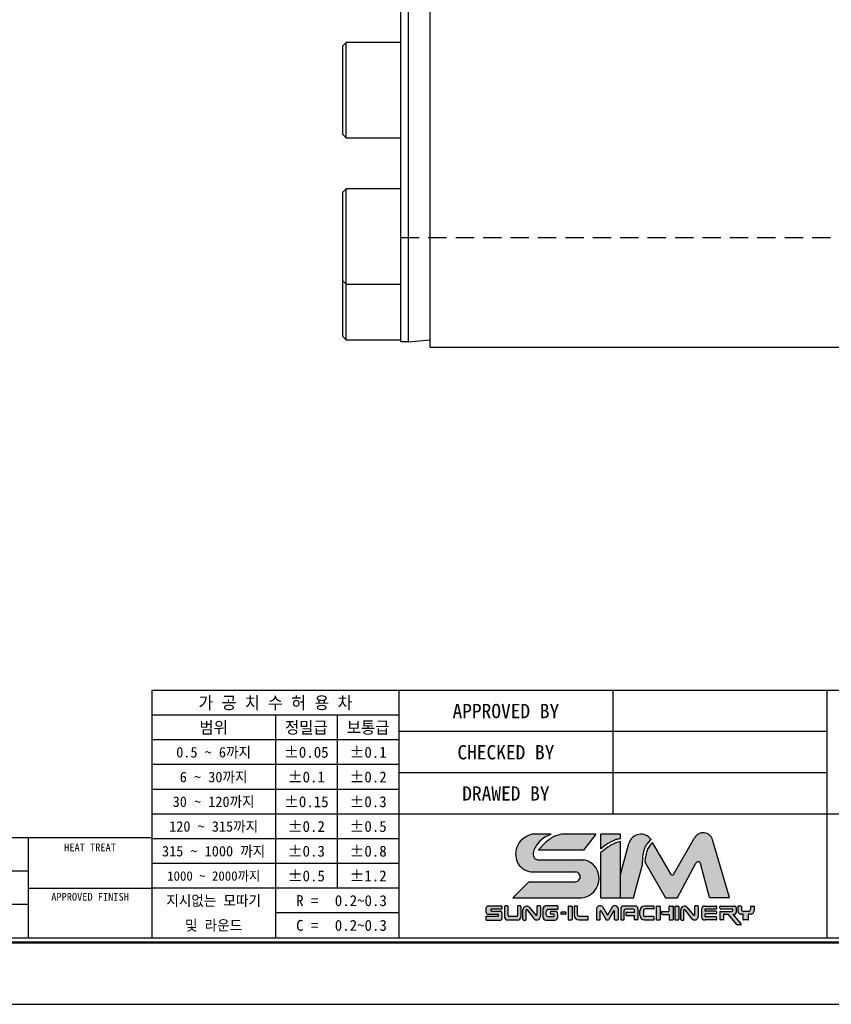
# Model space of a CAD drawing. Header units: millimetres. Extents: x -29 to 5648, y -387 to 273.
# Tile 2 of 2: x 190 to 301, y 0 to 135. Entities that reach past the tile are written whole.
import ezdxf
from ezdxf.enums import TextEntityAlignment as Align

# ---------------------------------------------------------------- set-up
doc = ezdxf.new("R2010")
doc.units = ezdxf.units.MM
doc.linetypes.add('DASHED', pattern=[0.75, 0.5, -0.25])
doc.layers.get('0').update_dxf_attribs({"linetype": 'CONTINUOUS'})
for name, color, linetype in [('3', 2, 'DASHED'), ('5', 7, 'CONTINUOUS'), ('7', 7, 'CONTINUOUS')]:
    doc.layers.add(name, color=color, linetype=linetype)

# ---------------------------------------------------------------- blocks, each defined once
blk = doc.blocks.new('란표제')
h = blk.add_hatch(color=150)
h.dxf.hatch_style = 1
edge = h.paths.add_edge_path()
edge.add_spline(control_points=[(207.254885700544, 16.33602195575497), (207.4122922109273, 16.47608683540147), (207.7174809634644, 16.74765264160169), (208.2523540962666, 17.06731062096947), (208.7774405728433, 17.32249890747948), (209.1543874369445, 17.38665720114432), (209.319017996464, 17.41467816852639)], knot_values=[0, 0, 0, 0, 0.6304310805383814, 1.222315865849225, 1.865724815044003, 2.364625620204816, 2.364625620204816, 2.364625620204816, 2.364625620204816], degree=3, periodic=0)
edge.add_line((209.319017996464, 17.41467816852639), (209.319017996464, 17.8749359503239))
edge.add_line((209.319017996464, 17.8749359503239), (207.254885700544, 17.8749359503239))
edge.add_line((207.254885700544, 17.8749359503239), (207.254885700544, 16.33602195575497))
edge = h.paths.add_edge_path()
edge.add_spline(control_points=[(209.319017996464, 17.09505608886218), (209.1507810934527, 17.05636180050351), (208.7718837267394, 16.96921585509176), (208.2430076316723, 16.7021166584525), (207.7228945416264, 16.35351243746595), (207.413543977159, 16.08416408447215), (207.254885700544, 15.9460219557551)], knot_values=[0, 0, 0, 0, 0.5164407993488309, 1.163110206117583, 1.761888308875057, 2.392319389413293, 2.392319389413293, 2.392319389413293, 2.392319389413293], degree=3, periodic=0)
edge.add_line((207.254885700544, 15.9460219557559), (207.254885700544, 11.2074160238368))
edge.add_line((207.254885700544, 11.2074160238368), (209.319017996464, 11.2074160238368))
edge.add_line((209.319017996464, 11.2074160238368), (209.319017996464, 17.09505608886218))
edge = h.paths.add_edge_path()
edge.add_line((205.4485281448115, 15.20675719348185), (200.5646388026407, 15.20675719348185))
edge.add_spline(control_points=[(200.5646388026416, 15.20675719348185), (200.4849448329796, 15.2311278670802), (200.2902893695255, 15.29065413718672), (200.0764048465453, 15.67955931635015), (200.1444277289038, 16.22277553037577), (200.5626230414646, 16.86702953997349), (201.1445093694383, 17.51252125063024), (201.753622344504, 17.7642963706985), (202.0212897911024, 17.8749359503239)], knot_values=[0, 0, 0, 0, 0.2433595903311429, 0.5944147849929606, 1.213183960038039, 1.789398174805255, 2.88702788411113, 3.747486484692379, 3.747486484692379, 3.747486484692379, 3.747486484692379], degree=3, periodic=0)
edge.add_line((202.021289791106, 17.87493595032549), (199.975920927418, 17.87493595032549))
edge.add_spline(control_points=[(199.975920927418, 17.87493595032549), (199.7520550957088, 17.7906646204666), (199.2509278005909, 17.60202188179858), (198.4944564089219, 16.96557093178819), (198.1991549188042, 15.94031959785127), (198.3773366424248, 14.94330619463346), (198.8409946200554, 14.33840604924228), (199.2605940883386, 14.13379854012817), (199.4124566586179, 14.059746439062)], knot_values=[0, 0, 0, 0, 0.550739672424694, 1.232839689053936, 2.19963066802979, 2.850121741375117, 3.513003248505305, 3.888995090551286, 3.888995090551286, 3.888995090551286, 3.888995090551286], degree=3, periodic=0)
edge.add_arc((200.0158996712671, 15.21120487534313), 1.299999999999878, 242.3423855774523, 270.0000000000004)
edge.add_line((200.0158996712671, 13.91120487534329), (204.5640160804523, 13.91120487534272))
edge.add_arc((204.5640160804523, 13.39961279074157), 0.5115920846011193, 270.18688939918, 90, ccw=False)
edge.add_line((204.565684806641, 12.88802342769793), (199.6526393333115, 12.88802342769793))
edge.add_line((199.6526393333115, 12.88802342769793), (197.9720319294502, 11.2074160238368))
edge.add_line((197.9720319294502, 11.2074160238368), (204.7937810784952, 11.2074160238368))
edge.add_arc((205.0304162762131, 13.2219417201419), 2.028376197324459, 263.3004820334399, 78.10426637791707)
edge = h.paths.add_edge_path(flags=17)
edge.add_spline(control_points=[(203.124493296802, 17.8749359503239), (202.8996633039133, 17.82721986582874), (202.2807588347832, 17.69586862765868), (201.4378743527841, 17.06335641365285), (200.9055243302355, 16.48007066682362), (200.6418784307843, 16.19119889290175)], knot_values=[0, 0, 0, 0, 0.6846043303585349, 1.884555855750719, 3.061918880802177, 3.061918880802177, 3.061918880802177, 3.061918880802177], degree=3, periodic=0)
edge.add_line((200.6418784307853, 16.19119889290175), (205.4077128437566, 16.19119889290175))
edge.add_line((205.4077128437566, 16.19119889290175), (206.7038211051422, 17.8749359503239))
edge.add_line((206.7038211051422, 17.8749359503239), (203.124493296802, 17.8749359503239))
h = blk.add_hatch(color=8)
h.dxf.hatch_style = 1
edge = h.paths.add_edge_path()
edge.add_spline(control_points=[(211.586712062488, 14.73767623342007), (211.5979655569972, 15.05995682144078), (211.6173841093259, 15.61607052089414), (211.7789107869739, 16.3460245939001), (212.0883945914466, 16.90037927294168), (212.3712800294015, 17.17334599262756), (212.5211611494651, 17.31797188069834)], knot_values=[0, 0, 0, 0, 0.7435831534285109, 1.283095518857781, 1.707763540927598, 2.186317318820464, 2.186317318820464, 2.186317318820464, 2.186317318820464], degree=3, periodic=0)
edge.add_arc((211.4478182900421, 16.58453128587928), 1.300000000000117, 34.34572044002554, 164.9999999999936)
edge.add_line((210.1921147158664, 16.92099604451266), (209.319017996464, 13.66255472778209))
edge.add_line((209.319017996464, 13.66255472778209), (209.319017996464, 11.2074160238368))
edge.add_line((209.319017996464, 11.2074160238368), (210.6863499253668, 11.2074160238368))
edge.add_line((210.6863499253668, 11.2074160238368), (211.5798839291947, 14.54213032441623))
edge.add_spline(control_points=[(211.5798839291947, 14.5421303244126), (211.5821599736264, 14.60731229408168), (211.5844360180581, 14.67249426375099), (211.586712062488, 14.73767623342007)], knot_values=[2.186317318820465, 2.186317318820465, 2.186317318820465, 2.186317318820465, 2.336708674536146, 2.336708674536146, 2.336708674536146, 2.336708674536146], degree=3, periodic=0)
edge = h.paths.add_edge_path()
edge.add_arc((217.4733307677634, 14.73094655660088), 0.2599999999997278, 14.999999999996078, 152.0936797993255, ccw=False)
edge.add_line((217.7244714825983, 14.79823950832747), (218.681274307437, 11.22740275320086))
edge.add_line((218.681274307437, 11.22740275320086), (220.7932630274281, 11.22740275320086))
edge.add_line((220.7932630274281, 11.22740275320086), (218.9990320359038, 17.29391512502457))
edge.add_arc((218.0017364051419, 16.99895508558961), 1.040000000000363, 16.47610349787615, 150.0000000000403)
edge.add_line((217.101069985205, 17.51895508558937), (214.8678378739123, 13.65088360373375))
edge.add_arc((214.7552545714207, 13.71588360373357), 0.1299999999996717, 210.0000000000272, 330.0000000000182, ccw=False)
edge.add_line((214.642671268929, 13.65088360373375), (212.6921295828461, 17.02932090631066))
edge.add_spline(control_points=[(212.6921295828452, 17.02932090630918), (212.5742457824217, 16.89979221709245), (212.3414632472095, 16.64401477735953), (212.065290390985, 16.12183659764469), (211.9274507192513, 15.54940397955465), (211.8798952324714, 15.13850761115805), (211.8598466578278, 14.96528077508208)], knot_values=[0, 0, 0, 0, 0.523800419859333, 1.034337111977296, 1.752334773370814, 2.275651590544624, 2.275651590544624, 2.275651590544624, 2.275651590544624], degree=3, periodic=0)
edge.add_arc((211.7973139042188, 14.85130860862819), 0.1300000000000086, 30.0000000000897, 61.24788174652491, ccw=False)
edge.add_line((211.9098972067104, 14.91630860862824), (214.0576988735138, 11.19620699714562))
edge.add_line((214.0576988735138, 11.19620699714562), (215.3070704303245, 11.1962069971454))
edge.add_line((215.3070704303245, 11.1962069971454), (217.243565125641, 14.85263365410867))
h = blk.add_hatch(color=150)
h.dxf.hatch_style = 1
h.paths.add_polyline_path([(196.8398843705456, 9.607704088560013, 0.414213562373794), (196.644884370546, 9.80270408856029), (195.7199446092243, 9.80270408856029, -0.4142135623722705), (195.6549446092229, 9.867704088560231), (195.654944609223, 9.948566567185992, -0.4142135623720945), (195.7199446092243, 10.0135665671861), (196.8398843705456, 10.0135665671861), (196.8398843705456, 10.3463613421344), (195.3763517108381, 10.34636134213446, 0.4142135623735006), (195.1813517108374, 10.15136134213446), (195.1813517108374, 9.651637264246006, 0.4142135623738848), (195.3763517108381, 9.45663726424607), (196.4043549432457, 9.456637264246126, -0.4142135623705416), (196.4693549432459, 9.391637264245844), (196.4693549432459, 9.314484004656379, -0.4142135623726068), (196.4043549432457, 9.249484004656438), (195.1625882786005, 9.249484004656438), (195.1625882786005, 8.845717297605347), (196.644884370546, 8.845717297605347, 0.4142135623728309), (196.8398843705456, 9.04071729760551)])
h.paths.add_polyline_path([(204.2241152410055, 10.26798301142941, 0.4142135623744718), (204.1591152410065, 10.33298301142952), (203.8636730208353, 10.33298301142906, 0.4142135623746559), (203.7986730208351, 10.26798301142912), (203.7986730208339, 8.929340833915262, 0.4142135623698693), (203.8636730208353, 8.864340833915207), (204.1591152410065, 8.864340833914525, 0.4142135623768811), (204.2241152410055, 8.929340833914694)])
h.paths.add_polyline_path([(207.1653805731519, 9.763626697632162, -0.7673269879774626), (207.2866722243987, 9.796126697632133), (207.8058751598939, 8.896840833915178, 0.2679491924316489), (207.8621668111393, 8.864340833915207), (207.9913022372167, 8.864340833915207, 0.2679491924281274), (208.0475938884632, 8.896840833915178), (208.5667968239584, 9.796126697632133, -0.76732698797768), (208.6880884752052, 9.763626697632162), (208.6880884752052, 8.929340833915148, 0.4142135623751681), (208.7530884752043, 8.864340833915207), (208.9903602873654, 8.864340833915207, 0.4142135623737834), (209.0553602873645, 8.929340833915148), (209.0553602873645, 10.10884705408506, 0.5572135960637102), (208.4489020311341, 10.2713470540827), (207.9267345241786, 9.366926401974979), (207.4045670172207, 10.27134705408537, 0.519890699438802), (206.7981087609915, 10.10884705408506), (206.7981087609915, 8.929340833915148, 0.4142135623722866), (206.8631087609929, 8.864340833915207), (207.1003805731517, 8.864340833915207, 0.4142135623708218), (207.1653805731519, 8.929340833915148)])
h = blk.add_hatch(color=251)
h.dxf.hatch_style = 1
h.paths.add_polyline_path([(203.5669230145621, 9.653807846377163, 0.4142135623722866), (203.5019230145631, 9.718807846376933), (203.0985386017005, 9.718807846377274, 0.414213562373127), (203.0335386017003, 9.653807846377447), (203.0335386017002, 9.535083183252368, 0.4142135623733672), (203.0985386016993, 9.470083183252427), (203.5019230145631, 9.470083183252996, 0.4142135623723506), (203.5669230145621, 9.535083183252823)])
h.paths.add_polyline_path([(198.8155383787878, 9.170717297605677), (198.8155383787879, 10.28136134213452, 0.4142135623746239), (198.7505383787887, 10.34636134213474), (198.5312483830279, 10.34636134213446, 0.4142135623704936), (198.4662483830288, 10.28136134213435), (198.4662483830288, 9.374979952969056, -0.4142135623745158), (198.3362483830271, 9.244979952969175), (197.6035467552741, 9.244979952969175, -0.4142135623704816), (197.4735467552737, 9.374979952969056), (197.4735467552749, 10.28136134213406, 0.4142135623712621), (197.4085467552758, 10.34636134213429), (197.173220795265, 10.3463613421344, 0.4142135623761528), (197.1082207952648, 10.28136134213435), (197.1082207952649, 9.170717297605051, 0.4142135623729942), (197.4332207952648, 8.845717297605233), (198.490538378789, 8.845717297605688, 0.4142135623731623)])
h.paths.add_polyline_path([(200.8836941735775, 9.265258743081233), (200.8836941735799, 10.28136134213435, 0.4142135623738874), (200.8186941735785, 10.3463613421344), (200.5662103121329, 10.34636134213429, 0.4142135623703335), (200.5012103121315, 10.28136134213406), (200.5012103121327, 9.419089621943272, -0.7053166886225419), (200.385850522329, 9.377993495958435), (199.7365529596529, 10.17365216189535, 0.7053166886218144), (199.0443942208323, 9.927075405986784), (199.0443942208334, 8.91071729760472, 0.4142135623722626), (199.1093942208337, 8.845717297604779), (199.3056264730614, 8.84571729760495, 0.4142135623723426), (199.3706264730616, 8.910717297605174), (199.3706264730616, 9.904828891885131, -0.7182104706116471), (199.4873633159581, 9.944177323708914), (200.1832731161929, 9.02916815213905, 0.7182104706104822)])
h.paths.add_polyline_path([(202.7217367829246, 9.170717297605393), (202.7217367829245, 9.475145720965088, 0.414213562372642), (202.3967367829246, 9.80014572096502), (202.0179389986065, 9.800145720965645, 0.4142135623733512), (201.9529389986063, 9.735145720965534), (201.9529389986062, 9.538394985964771, 0.4142135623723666), (202.0179389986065, 9.47339498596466), (202.273324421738, 9.473394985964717, -0.4142135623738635), (202.3383244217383, 9.40839498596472), (202.3383244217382, 9.281672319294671, -0.4142135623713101), (202.273324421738, 9.21667231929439), (201.7241999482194, 9.21667231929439, -0.4142135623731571), (201.4641999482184, 9.476672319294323), (201.4641999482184, 9.652153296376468, -0.414213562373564), (201.7891999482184, 9.977153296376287), (202.6567367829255, 9.97715329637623, 0.4142135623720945), (202.7217367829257, 10.04215329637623), (202.7217367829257, 10.2813613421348, 0.4142135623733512), (202.6567367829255, 10.3463613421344), (201.4565649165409, 10.3463613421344, 0.4142135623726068), (201.1315649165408, 10.02136134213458), (201.1315649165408, 9.170717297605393, 0.4142135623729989), (201.4565649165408, 8.845717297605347), (202.3967367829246, 8.845717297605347, 0.4142135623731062)])
h.paths.add_polyline_path([(205.9125890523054, 9.174990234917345, 0.4142135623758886), (205.8475890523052, 9.23999023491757), (204.9759224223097, 9.23999023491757, -0.4142135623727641), (204.7809224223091, 9.434990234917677), (204.7809224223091, 10.26798301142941, 0.4142135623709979), (204.7159224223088, 10.33298301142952), (204.4844112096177, 10.33298301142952, 0.4142135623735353), (204.4194112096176, 10.26798301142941), (204.4194112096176, 9.38434083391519, 0.414213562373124), (204.9394112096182, 8.864340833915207), (205.8475890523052, 8.864340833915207, 0.4142135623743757), (205.9125890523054, 8.929340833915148)])
h.paths.add_polyline_path([(209.694731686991, 9.823725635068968, -0.4142135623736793), (209.8897316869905, 10.01872563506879), (210.5938065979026, 10.0187256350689, -0.4142135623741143), (210.7888065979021, 9.823725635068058), (210.7888065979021, 9.69676070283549), (209.9214226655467, 9.696760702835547, 0.4142135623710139), (209.8564226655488, 9.631760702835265), (209.8564226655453, 9.40577132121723, 0.414213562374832), (209.9214226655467, 9.340771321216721), (210.7888065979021, 9.34077132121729), (210.7888065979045, 8.929340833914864, 0.4142135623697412), (210.8538065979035, 8.864340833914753), (211.0838216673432, 8.86434083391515, 0.4142135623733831), (211.1488216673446, 8.929340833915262), (211.1488216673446, 10.07298301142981, 0.4142135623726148), (210.8888216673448, 10.33298301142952), (209.5973415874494, 10.33298301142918, 0.4142135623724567), (209.337341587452, 10.07298301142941), (209.337341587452, 8.929340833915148, 0.414213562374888), (209.4023415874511, 8.864340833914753), (209.6297316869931, 8.864340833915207, 0.4142135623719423), (209.694731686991, 8.929340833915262)])
h.paths.add_polyline_path([(212.8488973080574, 9.150598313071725, 0.4142135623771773), (212.7838973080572, 9.21559831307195), (211.9150975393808, 9.215598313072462, -0.4142135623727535), (211.7200975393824, 9.410598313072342), (211.7200975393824, 9.825681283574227, -0.4142135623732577), (211.9150975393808, 10.02068128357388), (212.7838973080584, 10.02068128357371, 0.4142135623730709), (212.8488973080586, 10.08568128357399), (212.8488973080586, 10.26798301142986, 0.4142135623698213), (212.7838973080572, 10.33298301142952), (211.8480273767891, 10.33298301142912, 0.414213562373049), (211.3280273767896, 9.812983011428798), (211.3280273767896, 9.384340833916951, 0.4142135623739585), (211.8480273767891, 8.864340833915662), (212.7838973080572, 8.864340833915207, 0.4142135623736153), (212.8488973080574, 8.929340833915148)])
h.paths.add_polyline_path([(213.492579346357, 10.26798301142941, 0.414213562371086), (213.4275793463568, 10.33298301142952), (213.1321371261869, 10.33298301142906, 0.4142135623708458), (213.0671371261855, 10.26798301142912), (213.0671371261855, 8.929340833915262, 0.4142135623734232), (213.1321371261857, 8.864340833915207), (213.4275793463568, 8.864340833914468, 0.4142135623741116), (213.492579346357, 8.929340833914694)])
h.paths.add_polyline_path([(214.8456035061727, 10.26798301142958, 0.4142135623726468), (214.7806035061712, 10.33298301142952), (214.4851612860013, 10.33298301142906, 0.4142135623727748), (214.4201612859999, 10.26798301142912), (214.4201612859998, 9.839948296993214, -0.4142135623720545), (214.3551612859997, 9.774948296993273), (213.676330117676, 9.774948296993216, 0.4142135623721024), (213.6113301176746, 9.709948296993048), (213.6113301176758, 9.520356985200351, 0.4142135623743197), (213.676330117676, 9.455356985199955), (214.3551612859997, 9.45535698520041, -0.4142135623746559), (214.4201612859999, 9.390356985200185), (214.4201612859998, 8.929340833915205, 0.4142135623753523), (214.4851612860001, 8.864340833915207), (214.7806035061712, 8.864340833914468, 0.4142135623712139), (214.8456035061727, 8.929340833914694)])
h.paths.add_polyline_path([(215.4624624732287, 10.26798301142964, 0.4142135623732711), (215.3974624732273, 10.33298301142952), (215.1020202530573, 10.33298301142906, 0.4142135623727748), (215.0370202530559, 10.26798301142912), (215.0370202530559, 8.929340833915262, 0.4142135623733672), (215.1020202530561, 8.864340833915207), (215.3974624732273, 8.864340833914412, 0.4142135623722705), (215.4624624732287, 8.929340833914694)])
h.paths.add_polyline_path([(216.339469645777, 10.17365216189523, 0.7053166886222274), (215.6473109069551, 9.927075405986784), (215.6473109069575, 8.91071729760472, 0.4142135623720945), (215.7123109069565, 8.845717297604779), (215.9085431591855, 8.84571729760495, 0.4142135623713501), (215.9735431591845, 8.910717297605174), (215.9735431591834, 9.904828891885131, -0.7182104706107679), (216.0902800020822, 9.944177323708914), (216.7861898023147, 9.02916815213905, 0.7182104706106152), (217.4866108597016, 9.265258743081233), (217.4866108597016, 10.28136134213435, 0.4142135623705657), (217.4216108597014, 10.3463613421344), (217.1691269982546, 10.34636134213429, 0.4142135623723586), (217.1041269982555, 10.28136134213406), (217.1041269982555, 9.419089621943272, -0.7053166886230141), (216.9887672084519, 9.377993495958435)])
h.paths.add_polyline_path([(219.420415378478, 10.26798301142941, 0.4142135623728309), (219.3554153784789, 10.33298301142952), (218.1709172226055, 10.33298301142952, 0.4142135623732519), (217.8459172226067, 10.00798301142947), (217.8459172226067, 9.189340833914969, 0.4142135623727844), (218.1709172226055, 8.864340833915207), (219.3554153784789, 8.864340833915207, 0.4142135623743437), (219.420415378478, 8.929340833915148), (219.420415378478, 9.143462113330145, 0.4142135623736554), (219.3554153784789, 9.208462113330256), (218.2404718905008, 9.208462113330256, -0.4142135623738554), (218.1754718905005, 9.273462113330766), (218.1754718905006, 9.438182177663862, -0.414213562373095), (218.240471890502, 9.503182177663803), (219.3554153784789, 9.50318217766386, 0.4142135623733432), (219.420415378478, 9.568182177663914), (219.420415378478, 9.728365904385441, 0.4142135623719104), (219.3554153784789, 9.793365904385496), (218.240471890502, 9.793365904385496, -0.4142135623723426), (218.1754718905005, 9.858365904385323), (218.1754718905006, 9.955071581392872, -0.4142135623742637), (218.2404718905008, 10.02007158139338), (219.3554153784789, 10.02007158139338, 0.4142135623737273), (219.420415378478, 10.08507158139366)])
h.paths.add_polyline_path([(221.4898233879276, 10.13798301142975, 0.41421356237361), (221.2948233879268, 10.3329830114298), (219.8352710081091, 10.33298301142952, 0.4142135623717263), (219.7702710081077, 10.26798301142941), (219.7702710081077, 10.10677544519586, 0.4142135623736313), (219.8352710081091, 10.04177544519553), (221.0336939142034, 10.0417754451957, -0.4142135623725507), (221.0986939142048, 9.976775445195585), (221.0986939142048, 9.837352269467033, -0.4142135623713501), (221.0336939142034, 9.772352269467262), (219.8352710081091, 9.772352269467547, 0.4142135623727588), (219.7702710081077, 9.707352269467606), (219.7702710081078, 8.929340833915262, 0.4142135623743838), (219.8352710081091, 8.864340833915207), (220.0926108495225, 8.864340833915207, 0.4142135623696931), (220.1576108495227, 8.929340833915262), (220.1576108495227, 9.414242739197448, -0.4142135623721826), (220.2226108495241, 9.479242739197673), (220.6306965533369, 9.479242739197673), (221.5531320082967, 8.379926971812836, 0.221694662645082), (221.6029248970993, 8.356708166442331), (221.9552971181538, 8.35670816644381, 0.6370702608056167), (222.0050900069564, 8.46348936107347), (221.1527717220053, 9.479242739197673), (221.2948233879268, 9.479242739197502, 0.414213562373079), (221.4898233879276, 9.674242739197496)])
h.paths.add_polyline_path([(223.366210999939, 9.869242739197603), (223.366210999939, 10.26798301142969, 0.4142135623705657), (223.3012109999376, 10.33298301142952), (223.0343925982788, 10.33298301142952, 0.414213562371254), (222.9693925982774, 10.26798301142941), (222.9693925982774, 9.96735226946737, -0.4142135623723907), (222.7743925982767, 9.772352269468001), (222.2290342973, 9.772352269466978, -0.4142135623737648), (222.034034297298, 9.967352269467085), (222.034034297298, 10.26798301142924, 0.4142135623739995), (221.969034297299, 10.33298301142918), (221.7022158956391, 10.33298301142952, 0.4142135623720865), (221.63721589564, 10.26798301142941), (221.63721589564, 9.869242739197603, 0.4142135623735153), (222.0272158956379, 9.479242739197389), (222.9762109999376, 9.479242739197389, 0.4142135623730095)])
h.paths.add_polyline_path([(222.7748939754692, 9.479242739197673), (222.2133923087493, 9.479242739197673), (222.2133923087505, 8.929340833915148, 0.4142135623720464), (222.2783923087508, 8.864340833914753), (222.7098939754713, 8.864340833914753, 0.4142135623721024), (222.7748939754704, 8.929340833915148)])
for p, q in [((202.0212897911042, 17.87493595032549), (199.975920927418, 17.87493595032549)), ((206.7038211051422, 17.8749359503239), (203.124493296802, 17.8749359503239)), ((206.7038211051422, 17.8749359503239), (205.4077128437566, 16.19119889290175)), ((209.319017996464, 17.8749359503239), (207.254885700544, 17.8749359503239)), ((207.254885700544, 16.33602195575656), (207.254885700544, 17.8749359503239)), ((209.319017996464, 17.41467816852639), (209.319017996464, 17.8749359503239)), ((209.319017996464, 11.2074160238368), (209.319017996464, 17.09505608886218)), ((209.319017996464, 13.66255472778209), (210.1921147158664, 16.92099604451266)), ((214.6426712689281, 13.65088360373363), (212.692129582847, 17.02932090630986)), ((214.8678378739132, 13.65088360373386), (217.101069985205, 17.51895508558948)), ((220.7932630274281, 11.22740275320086), (218.9990320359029, 17.29391512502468)), ((205.4077128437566, 16.19119889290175), (200.6418784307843, 16.19119889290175)), ((207.254885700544, 11.2074160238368), (207.254885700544, 15.94602195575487)), ((200.5646388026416, 15.20675719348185), (205.4485281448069, 15.20675719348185)), ((210.6863499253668, 11.2074160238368), (211.5798839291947, 14.54213032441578)), ((211.9098972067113, 14.91630860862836), (214.0576988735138, 11.19620699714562)), ((215.2814177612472, 11.14777045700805), (217.2435651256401, 14.8526336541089)), ((218.681274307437, 11.22740275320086), (217.7244714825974, 14.79823950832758)), ((200.0158996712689, 13.91120487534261), (204.5640160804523, 13.91120487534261)), ((199.6526393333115, 12.88802342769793), (197.9720319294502, 11.20741602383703)), ((199.6526393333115, 12.88802342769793), (204.5623473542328, 12.88802342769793)), ((197.9720319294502, 11.2074160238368), (204.7937810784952, 11.2074160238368)), ((207.254885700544, 11.2074160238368), (209.319017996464, 11.2074160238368)), ((209.319017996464, 11.2074160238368), (210.6863499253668, 11.2074160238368)), ((214.0576988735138, 11.19620699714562), (215.2814177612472, 11.1962069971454)), ((218.681274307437, 11.22740275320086), (220.7932630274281, 11.22740275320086)), ((195.1813517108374, 9.651637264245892), (195.1813517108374, 10.15136134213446)), ((195.3763517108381, 10.3463613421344), (196.8398843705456, 10.3463613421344)), ((196.4043549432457, 9.45663726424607), (195.3763517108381, 9.45663726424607)), ((195.6549446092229, 9.948566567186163), (195.6549446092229, 9.867704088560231)), ((196.8398843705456, 10.0135665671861), (195.7199446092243, 10.0135665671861)), ((195.7199446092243, 9.80270408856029), (196.644884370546, 9.80270408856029)), ((196.4693549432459, 9.314484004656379), (196.4693549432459, 9.391637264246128)), ((196.8398843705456, 10.32175464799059), (196.8398843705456, 10.0135665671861)), ((196.8398843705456, 9.607704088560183), (196.8398843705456, 9.04071729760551)), ((197.1082207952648, 10.28136134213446), (197.1082207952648, 9.170717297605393)), ((197.4085467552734, 10.3463613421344), (197.173220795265, 10.3463613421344)), ((197.4735467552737, 9.37497995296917), (197.4735467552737, 10.28136134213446)), ((198.4662483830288, 10.28136134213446), (198.4662483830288, 9.37497995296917)), ((198.7505383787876, 10.3463613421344), (198.5312483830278, 10.3463613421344)), ((198.8155383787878, 10.28136134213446), (198.8155383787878, 9.170717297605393)), ((199.0443942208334, 8.910717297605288), (199.0443942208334, 9.92707540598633)), ((199.3706264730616, 8.910717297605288), (199.3706264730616, 9.904828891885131)), ((199.4873633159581, 9.944177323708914), (200.1832731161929, 9.029168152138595)), ((199.7365529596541, 10.17365216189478), (200.3858505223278, 9.377993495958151)), ((200.5012103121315, 10.28136134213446), (200.5012103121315, 9.419089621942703)), ((200.8186941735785, 10.3463613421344), (200.5662103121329, 10.3463613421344)), ((200.8836941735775, 10.28136134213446), (200.8836941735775, 9.265258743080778)), ((201.1315649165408, 10.02136134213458), (201.1315649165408, 9.170717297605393)), ((202.6567367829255, 10.3463613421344), (201.4565649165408, 10.3463613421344)), ((201.4641999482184, 9.652153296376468), (201.4641999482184, 9.476672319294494)), ((202.6567367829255, 9.977153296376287), (201.7891999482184, 9.977153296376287)), ((201.9529389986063, 9.538394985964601), (201.9529389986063, 9.735145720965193)), ((202.0179389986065, 9.800145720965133), (202.3967367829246, 9.800145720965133)), ((202.273324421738, 9.47339498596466), (202.0179389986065, 9.47339498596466)), ((202.3383244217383, 9.28167231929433), (202.3383244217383, 9.40839498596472)), ((202.7217367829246, 10.28136134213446), (202.7217367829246, 10.04215329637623)), ((202.7217367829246, 10.28136134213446), (202.7217367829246, 10.04215329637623)), ((202.7217367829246, 9.170717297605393), (202.7217367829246, 9.475145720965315)), ((203.0335386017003, 9.653807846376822), (203.0335386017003, 9.535083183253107)), ((203.0985386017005, 9.718807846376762), (203.5019230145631, 9.718807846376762)), ((203.5019230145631, 9.470083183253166), (203.0985386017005, 9.470083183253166)), ((203.5669230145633, 9.653807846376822), (203.5669230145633, 9.535083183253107)), ((203.7986730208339, 10.26798301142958), (203.7986730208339, 8.929340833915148)), ((203.8636730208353, 10.33298301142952), (204.1591152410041, 10.33298301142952)), ((204.2241152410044, 10.26798301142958), (204.2241152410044, 8.929340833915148)), ((204.4194112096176, 10.26798301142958), (204.4194112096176, 9.38434083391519)), ((204.7159224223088, 10.33298301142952), (204.4844112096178, 10.33298301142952)), ((204.7809224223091, 9.434990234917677), (204.7809224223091, 10.26798301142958)), ((206.7981087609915, 10.10884705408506), (206.7981087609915, 8.929340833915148)), ((207.1653805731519, 8.929340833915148), (207.1653805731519, 9.763626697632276)), ((207.2866722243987, 9.796126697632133), (207.8058751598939, 8.896840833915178)), ((207.4045670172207, 10.27134705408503), (207.9267345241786, 9.366926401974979)), ((208.4489020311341, 10.27134705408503), (207.9267345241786, 9.366926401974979)), ((208.5667968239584, 9.796126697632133), (208.0475938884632, 8.896840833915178)), ((208.6880884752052, 8.929340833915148), (208.6880884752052, 9.763626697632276)), ((209.0553602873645, 10.10884705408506), (209.0553602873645, 8.929340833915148)), ((209.3373415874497, 10.07298301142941), (209.3373415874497, 8.929340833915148)), ((210.8888216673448, 10.33298301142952), (209.5973415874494, 10.33298301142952)), ((209.694731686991, 8.929340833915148), (209.694731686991, 9.823725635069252)), ((209.8564226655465, 9.63176070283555), (209.8564226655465, 9.40577132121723)), ((210.5938065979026, 10.01872563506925), (209.8897316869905, 10.01872563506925)), ((209.9214226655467, 9.69676070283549), (210.7888065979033, 9.69676070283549)), ((209.9214226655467, 9.34077132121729), (210.7888065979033, 9.34077132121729)), ((210.7888065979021, 9.69676070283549), (210.7888065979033, 9.823725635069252)), ((210.7888065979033, 8.929340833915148), (210.7888065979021, 9.34077132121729)), ((211.1488216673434, 10.07298301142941), (211.1488216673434, 8.929340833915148)), ((211.3280273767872, 9.38434083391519), (211.3280273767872, 9.812983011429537)), ((211.7200975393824, 9.82568128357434), (211.7200975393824, 9.410598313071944)), ((212.7838973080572, 10.33298301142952), (211.8480273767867, 10.33298301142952)), ((212.7838973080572, 10.02068128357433), (211.9150975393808, 10.02068128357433)), ((212.8488973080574, 10.08568128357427), (212.8488973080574, 10.26798301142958)), ((213.0671371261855, 10.26798301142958), (213.0671371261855, 8.929340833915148)), ((213.1321371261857, 10.33298301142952), (213.4275793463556, 10.33298301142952)), ((213.492579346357, 10.26798301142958), (213.492579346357, 8.929340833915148)), ((213.6113301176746, 9.709948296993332), (213.6113301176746, 9.520356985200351)), ((213.676330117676, 9.774948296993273), (214.3551612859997, 9.774948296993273)), ((213.676330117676, 9.45535698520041), (214.3551612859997, 9.45535698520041)), ((214.4201612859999, 9.839948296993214), (214.4201612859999, 10.26798301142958)), ((214.4201612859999, 9.39035698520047), (214.4201612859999, 8.929340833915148)), ((214.4851612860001, 10.33298301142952), (214.7806035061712, 10.33298301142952)), ((214.8456035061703, 10.26798301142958), (214.8456035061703, 8.929340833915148)), ((215.0370202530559, 10.26798301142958), (215.0370202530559, 8.929340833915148)), ((215.1020202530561, 10.33298301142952), (215.3974624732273, 10.33298301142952)), ((215.4624624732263, 10.26798301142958), (215.4624624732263, 8.929340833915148)), ((215.6473109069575, 8.910717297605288), (215.6473109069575, 9.92707540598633)), ((215.9735431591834, 8.910717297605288), (215.9735431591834, 9.904828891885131)), ((216.0902800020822, 9.944177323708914), (216.7861898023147, 9.029168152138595)), ((216.339469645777, 10.17365216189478), (216.9887672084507, 9.377993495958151)), ((217.1041269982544, 10.28136134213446), (217.1041269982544, 9.419089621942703)), ((217.4216108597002, 10.3463613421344), (217.1691269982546, 10.3463613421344)), ((217.4866108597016, 10.28136134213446), (217.4866108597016, 9.265258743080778)), ((217.8459172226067, 10.00798301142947), (217.8459172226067, 9.189340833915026)), ((218.1709172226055, 10.33298301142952), (219.3554153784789, 10.33298301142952)), ((218.1754718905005, 9.955071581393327), (218.1754718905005, 9.858365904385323)), ((218.1754718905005, 9.438182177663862), (218.1754718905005, 9.273462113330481)), ((219.3554153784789, 10.02007158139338), (218.2404718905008, 10.02007158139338)), ((219.3554153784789, 9.793365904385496), (218.240471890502, 9.793365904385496)), ((219.3554153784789, 9.503182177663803), (218.240471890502, 9.503182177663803)), ((219.420415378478, 10.26798301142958), (219.420415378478, 10.08507158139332)), ((219.420415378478, 9.728365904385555), (219.420415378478, 9.568182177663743)), ((219.7702710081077, 10.10677544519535), (219.7702710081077, 10.26798301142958)), ((219.7702710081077, 9.707352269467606), (219.7702710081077, 8.929340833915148)), ((219.835271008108, 10.33298301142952), (221.2948233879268, 10.33298301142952)), ((219.835271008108, 10.04177544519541), (221.0336939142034, 10.04177544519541)), ((219.835271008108, 9.772352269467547), (221.0336939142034, 9.772352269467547)), ((220.1576108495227, 9.414242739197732), (220.1576108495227, 8.929340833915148)), ((220.2226108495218, 9.479242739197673), (220.6306965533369, 9.479242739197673)), ((221.5531320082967, 8.379926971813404), (220.6306965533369, 9.479242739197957)), ((221.0986939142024, 9.976775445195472), (221.0986939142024, 9.837352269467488)), ((221.1527717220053, 9.479242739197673), (221.2948233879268, 9.479242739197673)), ((222.0050900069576, 8.463489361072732), (221.1527717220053, 9.479242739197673)), ((221.4898233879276, 10.13798301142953), (221.4898233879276, 9.67424273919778)), ((221.63721589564, 10.26798301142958), (221.63721589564, 9.869242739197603)), ((221.969034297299, 10.33298301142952), (221.7022158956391, 10.33298301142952)), ((222.2133923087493, 9.479242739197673), (222.0272158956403, 9.479242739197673)), ((222.034034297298, 10.26798301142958), (222.034034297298, 9.967352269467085)), ((222.2133923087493, 8.929340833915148), (222.2133923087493, 9.479242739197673)), ((222.7743925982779, 9.772352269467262), (222.2290342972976, 9.772352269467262)), ((222.9762109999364, 9.479242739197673), (222.7748939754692, 9.479242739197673)), ((222.7748939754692, 8.929340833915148), (222.7748939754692, 9.479242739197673)), ((222.9693925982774, 10.26798301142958), (222.9693925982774, 9.967352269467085)), ((223.0343925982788, 10.33298301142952), (223.3012109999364, 10.33298301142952)), ((223.3662109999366, 10.26798301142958), (223.3662109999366, 9.869242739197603)), ((195.1625882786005, 8.845717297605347), (195.1625882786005, 9.249484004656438)), ((195.1625882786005, 9.249484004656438), (196.4043549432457, 9.249484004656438)), ((195.1625882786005, 8.845717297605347), (196.644884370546, 8.845717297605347)), ((198.490538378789, 8.845717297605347), (197.4332207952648, 8.845717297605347)), ((198.3362483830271, 9.244979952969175), (197.6035467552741, 9.244979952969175)), ((199.1093942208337, 8.845717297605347), (199.3056264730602, 8.845717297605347)), ((201.4565649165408, 8.845717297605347), (202.3967367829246, 8.845717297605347)), ((201.7241999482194, 9.21667231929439), (202.273324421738, 9.21667231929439)), ((203.8636730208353, 8.864340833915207), (204.1591152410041, 8.864340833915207)), ((204.9394112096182, 8.864340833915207), (205.8475890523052, 8.864340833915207)), ((205.8475890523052, 9.23999023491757), (204.9759224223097, 9.23999023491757)), ((205.9125890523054, 8.929340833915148), (205.9125890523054, 9.17499023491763)), ((206.8631087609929, 8.864340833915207), (207.1003805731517, 8.864340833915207)), ((207.8621668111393, 8.864340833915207), (207.9913022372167, 8.864340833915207)), ((208.7530884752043, 8.864340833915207), (208.9903602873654, 8.864340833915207)), ((209.4023415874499, 8.864340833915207), (209.6297316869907, 8.864340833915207)), ((211.0838216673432, 8.864340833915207), (210.8538065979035, 8.864340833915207)), ((211.8480273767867, 8.864340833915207), (212.783897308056, 8.864340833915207)), ((212.783897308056, 9.21559831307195), (211.9150975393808, 9.21559831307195)), ((212.8488973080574, 8.929340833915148), (212.8488973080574, 9.15059831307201)), ((213.1321371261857, 8.864340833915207), (213.4275793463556, 8.864340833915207)), ((214.4851612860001, 8.864340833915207), (214.7806035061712, 8.864340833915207)), ((215.1020202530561, 8.864340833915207), (215.3974624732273, 8.864340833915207)), ((215.7123109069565, 8.845717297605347), (215.9085431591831, 8.845717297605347)), ((219.3554153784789, 8.864340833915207), (218.1709172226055, 8.864340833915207)), ((219.3554153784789, 9.208462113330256), (218.2404718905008, 9.208462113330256)), ((219.420415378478, 9.143462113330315), (219.420415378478, 8.929340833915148)), ((220.0926108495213, 8.864340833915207), (219.835271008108, 8.864340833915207)), ((221.9552971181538, 8.356708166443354), (221.6029248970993, 8.356708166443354)), ((222.709893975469, 8.864340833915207), (222.2783923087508, 8.864340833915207))]:
    blk.add_line(p, q)
for centre, radius, start, end in [((211.4478182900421, 16.58453128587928), 1.3, 34.34572044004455, 165.0000000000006), ((218.0017364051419, 16.99895508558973), 1.04, 16.47610349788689, 149.9999999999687), ((205.0304162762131, 13.2219417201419), 2.028376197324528, 263.3004820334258, 78.10426637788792), ((211.7973139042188, 14.8513086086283), 0.13, 30.00000000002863, 61.24788175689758), ((217.4733307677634, 14.73094655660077), 0.26, 14.99999999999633, 152.0936797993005), ((200.0158996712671, 15.21120487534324), 1.3, 242.342385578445, 270), ((204.5640160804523, 13.39961279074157), 0.5115920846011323, 269.813110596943, 90), ((214.7552545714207, 13.71588360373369), 0.13, 210.0000000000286, 329.9999999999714), ((207.1583587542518, 9.977292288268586), 0.3835188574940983, 50.06099622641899, 159.9390037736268), ((208.7018605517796, 10.0024845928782), 0.3691544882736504, 16.74570727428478, 133.2542927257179), ((195.3763517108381, 10.15136134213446), 0.195, 90, 180), ((195.3763517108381, 9.651637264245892), 0.195, 180, 270), ((195.7199446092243, 9.948566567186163), 0.065, 90, 180), ((195.7199446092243, 9.867704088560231), 0.065, 180, 270), ((196.4043549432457, 9.391637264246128), 0.065, 0, 90), ((196.644884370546, 9.607704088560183), 0.195, 0, 90), ((197.173220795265, 10.28136134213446), 0.065, 90, 180), ((197.4085467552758, 10.28136134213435), 0.065, 0, 90.00000000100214), ((197.6035467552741, 9.37497995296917), 0.13, 180, 270), ((198.3362483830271, 9.37497995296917), 0.13, 270, 0), ((198.5312483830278, 10.28136134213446), 0.065, 90, 180), ((198.7505383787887, 10.2813613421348), 0.065, 0, 90.00000000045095), ((199.4343942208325, 9.927075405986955), 0.39, 39.21617813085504, 180), ((199.4356264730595, 9.904828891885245), 0.065, 37.25478689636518, 180), ((200.4362103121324, 9.419089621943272), 0.065, 219.2161781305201, 0), ((200.5662103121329, 10.28136134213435), 0.065, 90.00000000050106, 180), ((200.8186941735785, 10.28136134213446), 0.065, 0, 90.00000000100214), ((201.4565649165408, 10.02136134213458), 0.325, 90, 180), ((201.7891999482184, 9.652153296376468), 0.325, 90, 180), ((201.7241999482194, 9.476672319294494), 0.26, 180, 270), ((202.0179389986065, 9.735145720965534), 0.065, 90, 180), ((202.0179389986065, 9.538394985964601), 0.065, 180, 270), ((202.273324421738, 9.40839498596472), 0.065, 0, 90), ((202.3967367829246, 9.475145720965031), 0.325, 0, 90), ((202.6567367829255, 10.28136134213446), 0.065, 0, 90.00000000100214), ((202.6567367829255, 10.04215329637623), 0.065, 269.9999999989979, 0), ((203.0985386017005, 9.653807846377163), 0.065, 90, 180), ((203.0985386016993, 9.535083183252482), 0.065, 180, 270.000000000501), ((203.5019230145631, 9.653807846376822), 0.065, 0, 90), ((203.5019230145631, 9.535083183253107), 0.065, 270, 0), ((203.8636730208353, 10.26798301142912), 0.065, 90.00000000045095, 180), ((204.1591152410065, 10.26798301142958), 0.065, 0, 90.00000000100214), ((204.4844112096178, 10.26798301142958), 0.065, 90, 180), ((204.9394112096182, 9.38434083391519), 0.52, 180, 270), ((204.7159224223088, 10.26798301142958), 0.065, 0, 90), ((204.9759224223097, 9.434990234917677), 0.195, 180, 270), ((207.2303805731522, 9.763626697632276), 0.065, 30.00000000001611, 180), ((208.6230884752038, 9.763626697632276), 0.065, 0, 149.9999999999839), ((209.5973415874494, 10.0729830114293), 0.26, 90.00000000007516, 180), ((209.8897316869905, 9.823725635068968), 0.195, 90, 180), ((209.9214226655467, 9.63176070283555), 0.065, 90.00000000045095, 180), ((209.9214226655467, 9.405771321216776), 0.065, 180, 270.000000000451), ((210.5938065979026, 9.823725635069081), 0.195, 0, 89.99999999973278), ((210.8888216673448, 10.07298301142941), 0.26, 0, 90.00000000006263), ((211.8480273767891, 9.812983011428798), 0.52, 90.00000000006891, 180), ((211.8480273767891, 9.384340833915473), 0.52, 180, 269.9999999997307), ((211.9150975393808, 9.825681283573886), 0.195, 90, 180), ((211.9150975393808, 9.410598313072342), 0.195, 180, 270.0000000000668), ((212.7838973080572, 10.26798301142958), 0.065, 0, 90.00000000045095), ((212.7838973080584, 10.08568128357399), 0.065, 269.9999999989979, 0), ((213.1321371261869, 10.26798301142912), 0.065, 90.00000000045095, 180), ((213.4275793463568, 10.26798301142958), 0.065, 0, 90.00000000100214), ((213.676330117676, 9.709948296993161), 0.065, 90, 180), ((213.676330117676, 9.520356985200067), 0.065, 180, 269.9999999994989), ((214.3551612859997, 9.839948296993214), 0.065, 270, 0), ((214.3551612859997, 9.39035698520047), 0.065, 0, 90), ((214.4851612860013, 10.26798301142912), 0.065, 90.00000000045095, 180), ((214.7806035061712, 10.26798301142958), 0.065, 0, 90.00000000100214), ((215.1020202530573, 10.26798301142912), 0.065, 90.00000000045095, 180), ((215.3974624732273, 10.26798301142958), 0.065, 0, 90.00000000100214), ((216.0373109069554, 9.927075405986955), 0.39, 39.21617813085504, 180), ((216.0385431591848, 9.904828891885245), 0.065, 37.25478689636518, 180), ((217.0391269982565, 9.419089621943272), 0.065, 219.2161781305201, 0), ((217.1691269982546, 10.28136134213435), 0.065, 90.00000000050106, 180), ((217.4216108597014, 10.28136134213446), 0.065, 0, 90.00000000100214), ((218.1709172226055, 10.00798301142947), 0.325, 90, 180), ((218.2404718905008, 9.95507158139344), 0.065, 90, 180), ((218.240471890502, 9.858365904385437), 0.065, 180, 270), ((218.240471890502, 9.438182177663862), 0.065, 90, 180), ((219.3554153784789, 10.26798301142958), 0.065, 0, 90), ((219.3554153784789, 10.08507158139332), 0.065, 270, 0), ((219.3554153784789, 9.728365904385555), 0.065, 0, 90), ((219.3554153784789, 9.568182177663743), 0.065, 270, 0), ((219.8352710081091, 10.26798301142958), 0.065, 90.00000000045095, 180), ((219.8352710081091, 10.10677544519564), 0.065, 180, 269.9999999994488), ((219.8352710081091, 9.707352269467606), 0.065, 90.00000000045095, 180), ((220.2226108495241, 9.414242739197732), 0.065, 90.00000000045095, 180), ((221.0336939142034, 9.976775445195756), 0.065, 0, 90.00000000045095), ((221.0336939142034, 9.837352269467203), 0.065, 269.9999999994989, 0), ((221.2948233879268, 10.1379830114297), 0.195, 0, 90), ((221.2948233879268, 9.674242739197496), 0.195, 270, 0), ((221.7022158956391, 10.26798301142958), 0.065, 90, 180), ((222.0272158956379, 9.869242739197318), 0.39, 180, 270.0000000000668), ((221.969034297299, 10.26798301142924), 0.065, 0, 90.00000000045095), ((222.2290342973, 9.967352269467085), 0.195, 180, 269.9999999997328), ((222.7743925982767, 9.967352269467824), 0.195, 270.0000000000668, 0), ((223.0343925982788, 10.26798301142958), 0.065, 90.00000000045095, 180), ((222.9762109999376, 9.869242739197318), 0.39, 269.999999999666, 0), ((223.3012109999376, 10.26798301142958), 0.065, 0, 90.00000000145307), ((196.4043549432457, 9.314484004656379), 0.065, 270, 0), ((196.644884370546, 9.04071729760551), 0.195, 270, 0), ((197.4332207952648, 9.170717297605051), 0.325, 180, 269.9999999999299), ((198.490538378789, 9.170717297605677), 0.325, 270.0000000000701, 0), ((199.1093942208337, 8.91071729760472), 0.065, 180, 270), ((199.3056264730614, 8.910717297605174), 0.065, 269.9999999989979, 0), ((200.4936941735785, 9.265258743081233), 0.39, 217.2547868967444, 0), ((201.4565649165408, 9.170717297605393), 0.325, 180, 269.9999999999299), ((202.273324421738, 9.28167231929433), 0.065, 270, 0), ((202.3967367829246, 9.170717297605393), 0.325, 270, 0), ((203.8636730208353, 8.929340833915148), 0.065, 180, 270), ((204.1591152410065, 8.929340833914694), 0.065, 269.9999999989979, 0), ((205.8475890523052, 9.17499023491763), 0.065, 0, 90), ((205.8475890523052, 8.929340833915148), 0.065, 270, 0), ((206.8631087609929, 8.929340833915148), 0.065, 180, 270), ((207.1003805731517, 8.929340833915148), 0.065, 270, 0), ((207.8621668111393, 8.929340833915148), 0.065, 210.0000000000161, 270), ((207.9913022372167, 8.929340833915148), 0.065, 270, 329.9999999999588), ((208.7530884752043, 8.929340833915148), 0.065, 180, 270), ((208.9903602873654, 8.929340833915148), 0.065, 270, 0), ((209.4023415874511, 8.929340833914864), 0.065, 180, 269.9999999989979), ((209.6297316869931, 8.929340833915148), 0.065, 269.9999999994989, 0), ((210.8538065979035, 8.929340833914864), 0.065, 180, 269.9999999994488), ((211.0838216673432, 8.929340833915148), 0.065, 269.9999999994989, 0), ((212.7838973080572, 9.150598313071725), 0.065, 0, 90.00000000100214), ((212.7838973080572, 8.929340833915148), 0.065, 269.9999999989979, 0), ((213.1321371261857, 8.929340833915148), 0.065, 180, 270), ((213.4275793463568, 8.929340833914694), 0.065, 269.9999999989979, 0), ((214.4851612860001, 8.929340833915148), 0.065, 180, 270), ((214.7806035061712, 8.929340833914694), 0.065, 269.9999999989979, 0), ((215.1020202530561, 8.929340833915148), 0.065, 180, 270), ((215.3974624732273, 8.929340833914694), 0.065, 269.9999999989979, 0), ((215.7123109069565, 8.91071729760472), 0.065, 180, 270), ((215.9085431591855, 8.910717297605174), 0.065, 269.9999999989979, 0), ((217.0966108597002, 9.265258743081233), 0.39, 217.2547868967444, 0), ((218.1709172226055, 9.189340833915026), 0.325, 180, 270), ((218.2404718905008, 9.273462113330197), 0.065, 180, 270), ((219.3554153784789, 9.143462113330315), 0.065, 0, 90), ((219.3554153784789, 8.929340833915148), 0.065, 270, 0), ((219.8352710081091, 8.929340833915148), 0.065, 180, 269.9999999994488), ((220.0926108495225, 8.929340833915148), 0.065, 269.9999999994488, 0), ((221.6029248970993, 8.421708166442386), 0.065, 219.9999999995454, 270), ((221.9552971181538, 8.42170816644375), 0.065, 270.0000000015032, 39.99999999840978), ((222.2783923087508, 8.929340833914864), 0.065, 180, 269.9999999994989), ((222.7098939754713, 8.929340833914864), 0.065, 269.9999999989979, 0)]:
    blk.add_arc(centre, radius, start, end)
for points, knots in [([(199.975920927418, 17.87493595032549), (199.7520550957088, 17.7906646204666), (199.2509278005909, 17.60202188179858), (198.4944564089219, 16.96557093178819), (198.1991549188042, 15.94031959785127), (198.3773366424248, 14.94330619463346), (198.8409946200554, 14.33840604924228), (199.2605940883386, 14.13379854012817), (199.4124566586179, 14.059746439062)], [0, 0, 0, 0, 0.550739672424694, 1.232839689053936, 2.19963066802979, 2.850121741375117, 3.513003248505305, 3.888995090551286, 3.888995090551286, 3.888995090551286, 3.888995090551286]), ([(212.5211611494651, 17.31797188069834), (212.3712800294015, 17.17334599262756), (212.0883945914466, 16.90037927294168), (211.7789107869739, 16.3460245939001), (211.6173841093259, 15.61607052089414), (211.5979655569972, 15.05995682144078), (211.586712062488, 14.73767623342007), (211.5844360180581, 14.67249426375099), (211.5821599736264, 14.60731229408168), (211.5798839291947, 14.5421303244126)], [0, 0, 0, 0, 0.4785537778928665, 0.9032217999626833, 1.442734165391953, 2.186317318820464, 2.186317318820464, 2.186317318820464, 2.336708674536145, 2.336708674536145, 2.336708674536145, 2.336708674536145])]:
    blk.add_open_spline(points, degree=3, knots=knots)
for points in [[(202.0212897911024, 17.8749359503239), (201.2490932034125, 17.49532900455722), (200.4768731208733, 16.71528597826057), (200.190647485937, 16.21518828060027), (200.1515971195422, 15.59765256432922), (200.3406189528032, 15.30183083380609), (200.5646388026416, 15.20675719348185)], [(203.124493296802, 17.8749359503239), (202.4632162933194, 17.69774731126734), (201.4627580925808, 17.03520142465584), (200.6418784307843, 16.19119889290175)], [(209.319017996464, 17.41467816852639), (208.8310535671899, 17.31079010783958), (208.2421489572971, 17.05162522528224), (207.7391370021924, 16.73968521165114), (207.254885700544, 16.33602195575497)], [(209.319017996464, 17.09505608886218), (208.8201744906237, 16.96139137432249), (208.236324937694, 16.6833607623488), (207.7391370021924, 16.34968521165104), (207.254885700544, 15.9460219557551)], [(212.6921295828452, 17.02932090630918), (212.3563704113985, 16.62728526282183), (212.1147307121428, 16.17755426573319), (211.9288992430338, 15.48402178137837), (211.8598466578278, 14.96528077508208)]]:
    blk.add_spline(points, degree=3)
at = {"layer": '7'}
for p, q in [((290.0000000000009, 33), (160.0000000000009, 33)), ((160.0000000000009, 33), (160.0000000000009, 7)), ((186.0000000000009, 33), (186.0000000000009, 7)), ((208.5000000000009, 33), (208.5000000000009, 20)), ((231.0000000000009, 33), (231.0000000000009, 7)), ((186.0000000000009, 30.39999999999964), (160.0000000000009, 30.39999999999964)), ((173.0000000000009, 30.39999999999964), (173.0000000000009, 7)), ((179.5000000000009, 30.39999999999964), (179.5000000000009, 12.20000000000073)), ((231.0000000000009, 28.66666666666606), (186.0000000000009, 28.66666666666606)), ((186.0000000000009, 27.79999999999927), (160.0000000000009, 27.79999999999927)), ((186.0000000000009, 25.20000000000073), (160.0000000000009, 25.20000000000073)), ((231.0000000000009, 24.33333333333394), (186.0000000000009, 24.33333333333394)), ((186.0000000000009, 22.60000000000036), (160.0000000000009, 22.60000000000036)), ((186.0000000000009, 20), (160.0000000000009, 20)), ((290.0000000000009, 20), (186.0000000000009, 20)), ((160.0000000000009, 17.5), (62, 17.5)), ((147.0000000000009, 17.5), (147.0000000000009, 7)), ((186.0000000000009, 17.39999999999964), (160.0000000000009, 17.39999999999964)), ((186.0000000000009, 14.79999999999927), (160.0000000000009, 14.79999999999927)), ((147.0000000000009, 14), (62, 14)), ((147.0000000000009, 12.20000000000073), (160.0000000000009, 12.20000000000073)), ((186.0000000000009, 12.20000000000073), (160.0000000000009, 12.20000000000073)), ((147.0000000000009, 10.5), (62, 10.5)), ((186.0000000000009, 9.600000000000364), (173.0000000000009, 9.600000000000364))]:
    blk.add_line(p, q, dxfattribs=at)
at = {"layer": '7', "color": 0}
blk.add_line((0, 0), (297.0000000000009, 0), dxfattribs=at)
at = {"layer": '7', "const_width": 0.25}
blk.add_lwpolyline([(290.5000000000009, 6.5), (290.5000000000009, 203.5), (10, 203.5), (10, 6.5)], close=True, dxfattribs=at)
at = {"layer": '7'}
blk.add_lwpolyline([(290.0000000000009, 7), (290.0000000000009, 203), (10.5, 203), (10.5, 7)], close=True, dxfattribs=at)
for p in [(208.5000000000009, 28.66666666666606), (208.5000000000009, 24.33333333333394)]:
    blk.add_point(p, dxfattribs=at)
at = {"layer": '5', "ltscale": 0.5}
for tag, p, height in [('TITLE', (237.1657184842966, 24.40589700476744), 2.5), ('도번', (251.1811757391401, 15.64243272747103), 2.5), ('SCALE', (253.7810780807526, 9.552501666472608), 1.2), ('DATE', (277.0199167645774, 9.511328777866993), 1.2)]:
    blk.add_attdef(tag, p, '', height=height, dxfattribs=at)
at = {"layer": '7'}
for s, height, p in [('가 공 치 수 허 용 차', 1.3, (173.0000000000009, 31.70000000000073)), ('APPROVED BY', 1.5, (197.2500000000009, 30.83333333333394)), ('범위', 1.25, (166.5000000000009, 29.10000000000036)), ('정밀급', 1.25, (176.2500000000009, 29.10000000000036)), ('보통급', 1.25, (182.7500000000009, 29.10000000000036)), ('0.5 ~ 6까지', 1.1, (166.5000000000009, 26.5)), ('%%P0.05', 1.15, (176.2500000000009, 26.5)), ('%%P0.1', 1.15, (182.7500000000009, 26.5)), ('CHECKED BY', 1.5, (197.2500000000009, 26.5)), ('6 ~ 30까지', 1.1, (166.5000000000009, 23.89999999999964)), ('%%P0.1', 1.15, (176.2500000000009, 23.89999999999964)), ('%%P0.2', 1.15, (182.7500000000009, 23.89999999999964)), ('DRAWED BY', 1.5, (197.2500000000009, 22.16666666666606)), ('30 ~ 120까지', 1.1, (166.5000000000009, 21.29999999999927)), ('%%P0.15', 1.15, (176.2500000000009, 21.29999999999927)), ('%%P0.3', 1.15, (182.7500000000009, 21.29999999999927)), ('120 ~ 315까지', 1.1, (166.5000000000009, 18.70000000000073)), ('%%P0.2', 1.15, (176.2500000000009, 18.70000000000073)), ('%%P0.5', 1.15, (182.7500000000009, 18.70000000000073)), ('HEAT TREAT', 0.8, (153.5000000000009, 16.5)), ('315 ~ 1000 까지', 1.1, (166.5000000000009, 16.10000000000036)), ('%%P0.3', 1.15, (176.2500000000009, 16.10000000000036)), ('%%P0.8', 1.15, (182.7500000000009, 16.10000000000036)), ('1000 ~ 2000까지', 0.9900000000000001, (166.5030811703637, 13.49078300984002)), ('%%P0.5', 1.15, (176.2500000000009, 13.5)), ('%%P1.2', 1.15, (182.7500000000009, 13.5)), ('APPROVED FINISH', 0.8, (153.5000000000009, 11.29999999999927)), ('지시없는 모따기', 1.1, (166.5000000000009, 10.89999999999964)), ('R = ', 1.15, (176.7500000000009, 10.89999999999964)), ('및 라운드', 1.1, (166.5000000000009, 8.299999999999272)), ('C = ', 1.15, (176.7500000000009, 8.299999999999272))]:
    blk.add_text(s, height=height, dxfattribs=at).set_placement(p, align=Align.MIDDLE_CENTER)
for tag, p in [('필렛', (179.2500000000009, 10.89999999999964)), ('모따기', (179.2500000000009, 8.299999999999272))]:
    blk.add_attdef(tag, text='', height=1.15, dxfattribs=at).set_placement(p, align=Align.MIDDLE_LEFT)

msp = doc.modelspace()

# ---------------------------------------------------------------- linework, layer by layer
for p, q in [((246.0653957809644, 89.8045360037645), (246.0653957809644, 184.8045360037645)), ((242.0653957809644, 90.55525522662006), (242.0653957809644, 184.053816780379)), ((234.5653957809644, 131.443856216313), (234.0653957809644, 130.943856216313)), ((234.0653957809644, 130.943856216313), (234.0653957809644, 118.943856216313)), ((242.0653957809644, 131.443856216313), (234.5653957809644, 131.443856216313)), ((234.5653957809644, 118.443856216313), (234.5653957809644, 131.443856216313)), ((234.0653957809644, 118.943856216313), (234.5653957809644, 118.443856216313)), ((234.5653957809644, 118.443856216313), (242.0653957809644, 118.443856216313)), ((234.5653957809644, 111.4438561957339), (234.0653957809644, 110.9438561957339)), ((234.0653957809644, 110.9438561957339), (234.0653957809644, 98.94385619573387)), ((242.0653957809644, 111.4438561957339), (234.5653957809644, 111.4438561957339)), ((234.5653957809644, 98.44385619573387), (234.5653957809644, 111.4438561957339)), ((234.0653957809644, 98.94385619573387), (234.5653957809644, 98.44385619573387)), ((234.0653957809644, 98.94385619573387), (234.0653957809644, 91.3045359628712)), ((234.5653957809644, 98.44385619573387), (242.0653957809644, 98.44385619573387)), ((234.5653957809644, 90.8045359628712), (234.5653957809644, 98.44385619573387)), ((234.0653957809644, 91.3045359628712), (234.5653957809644, 90.8045359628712)), ((234.5653957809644, 90.8045359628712), (242.0653957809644, 90.8045359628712)), ((243.0653957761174, 90.55525522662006), (242.0653957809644, 90.55525522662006)), ((243.0653957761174, 90.55525522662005), (246.0653957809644, 90.8045360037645)), ((246.0653957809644, 89.8045360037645), (302.0653957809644, 89.8045360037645))]:
    msp.add_line(p, q)
at = {"ltscale": 5}
msp.add_line((243.0653957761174, 184.0538167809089), (243.0653957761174, 90.55525522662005), dxfattribs=at)
at = {"layer": '3', "ltscale": 5}
msp.add_line((242.0653957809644, 104.8045360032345), (306.0653957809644, 104.8045360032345), dxfattribs=at)

# ---------------------------------------------------------------- block references
at = {"ltscale": 5}
ref = msp.add_blockref('란표제', (0, 0), dxfattribs=dict(at, xscale=1.299998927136, yscale=1.299998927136, zscale=1.299998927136))
ref.add_attrib('모따기', '0.2~0.3', dxfattribs={"layer": '7', "height": 1.4949987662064}).set_placement((233.0248076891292, 10.78999109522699), align=Align.MIDDLE_LEFT)
ref.add_attrib('필렛', '0.2~0.3', dxfattribs={"layer": '7', "height": 1.4949987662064}).set_placement((233.0248076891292, 14.16998830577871), align=Align.MIDDLE_LEFT)

doc.saveas('drawing.dxf')
